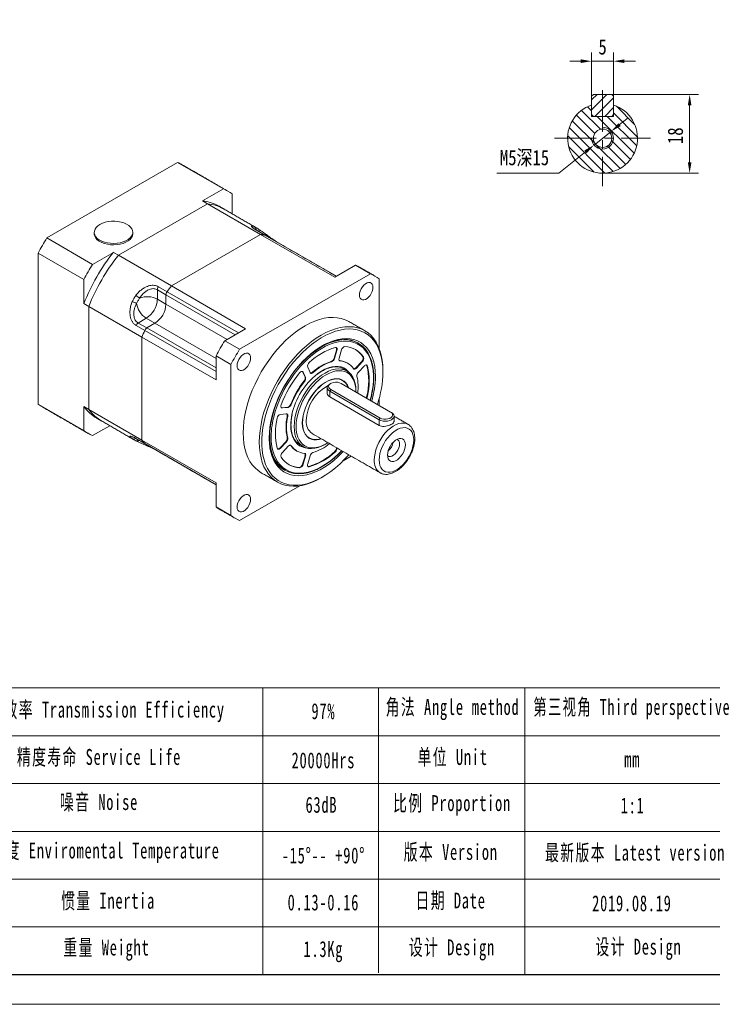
# Model space of a CAD drawing. Header units: millimetres. Extents: x -117 to 457, y -90 to 316.
# Tile 2 of 4: x 107 to 266, y -90 to 135. Entities that reach past the tile are written whole.
import ezdxf

# ---------------------------------------------------------------- set-up
doc = ezdxf.new("R2010")
doc.units = ezdxf.units.MM
doc.header["$LTSCALE"] = 1.5
doc.linetypes.add('CENTER', pattern=[10.16, 6.35, -1.27, 1.27, -1.27])
doc.layers.get('0').update_dxf_attribs({"lineweight": 18})
for name, color, linetype, lineweight in [('3中心线层', 1, 'CENTER', 18), ('5剖面线层', 2, 'Continuous', 18), ('7标注层', 4, 'Continuous', 18), ('SLD-0', 7, 'Continuous', 18), ('图框_外框线', 7, 'Continuous', 18)]:
    doc.layers.add(name, color=color, linetype=linetype, lineweight=lineweight)
doc.styles.add('TH_GBDIM', font='txt', dxfattribs={"width": 0.8})
doc.styles.add('标准', font='txt', dxfattribs={"width": 0.667})
doc.dimstyles.new('TH_GBDIM', dxfattribs={"dimtxt": 3.5, "dimasz": 2.5, "dimexe": 2, "dimexo": 0, "dimgap": 1.5, "dimtad": 1, "dimdec": 1, "dimdsep": 46, "dimtxsty": 'TH_GBDIM', "dimcen": 2.5, "dimdle": 5, "dimclrd": 4, "dimclre": 4, "dimclrt": 3, "dimadec": 0, "dimazin": 2, "dimtfac": 0.714286, "dimtdec": 1, "dimtmove": 0, "dimatfit": 3, "dimfxl": 1, "dimtolj": 1, "dimarcsym": 0})

# ---------------------------------------------------------------- blocks, each defined once
blk = doc.blocks.new('*X17')
at = {"layer": '7标注层', "transparency": 16777216}
for points in [[(235.59, 126.15), (235.59, 125.32), (238.09, 125.73)], [(245.59, 126.15), (245.59, 125.32), (243.09, 125.73)]]:
    blk.add_hatch(color=4, dxfattribs=at).paths.add_polyline_path(points, flags=0)
at = {"layer": '7标注层', "color": 4, "transparency": 16777216}
for p, q in [((238.09, 117.7), (238.09, 127.73)), ((243.09, 117.7), (243.09, 127.73)), ((235.59, 125.73), (233.09, 125.73)), ((238.09, 125.73), (243.09, 125.73)), ((245.59, 125.73), (248.09, 125.73))]:
    blk.add_line(p, q, dxfattribs=at)
at = {"layer": '7标注层', "color": 3, "transparency": 16777216, "insert": (240.59, 128.98), "char_height": 3.5, "width": 3.0178, "attachment_point": 5, "style": 'TH_GBDIM'}
blk.add_mtext('5', dxfattribs=at)
blk = doc.blocks.new('*X18')
at = {"layer": '7标注层', "transparency": 16777216}
for points in [[(260.1, 115.6), (260.93, 115.6), (260.52, 118.1)], [(260.1, 102.6), (260.93, 102.6), (260.52, 100.1)]]:
    blk.add_hatch(color=4, dxfattribs=at).paths.add_polyline_path(points, flags=0)
at = {"layer": '7标注层', "color": 4, "transparency": 16777216}
for p, q in [((242.69, 118.1), (262.52, 118.1)), ((260.52, 115.6), (260.52, 102.6)), ((240.59, 100.1), (262.52, 100.1))]:
    blk.add_line(p, q, dxfattribs=at)
at = {"layer": '7标注层', "color": 3, "transparency": 16777216, "insert": (257.27, 108.67), "char_height": 3.5, "width": 6.8833, "attachment_point": 5, "rotation": 90, "style": 'TH_GBDIM'}
blk.add_mtext('18', dxfattribs=at)
blk = doc.blocks.new('*X19')
at = {"layer": '7标注层', "transparency": 16777216}
for points in [[(244.24, 111.55), (244.76, 110.9), (242.54, 109.66)], [(236.42, 105.31), (236.94, 104.66), (238.64, 106.54)]]:
    blk.add_hatch(color=4, dxfattribs=at).paths.add_polyline_path(points, flags=0)
at = {"layer": '7标注层', "color": 4, "transparency": 16777216}
for p, q in [((244.5, 111.22), (246.45, 112.78)), ((242.54, 109.66), (238.64, 106.54)), ((230.58, 100.1), (236.68, 104.98)), ((216.37, 100.1), (230.58, 100.1))]:
    blk.add_line(p, q, dxfattribs=at)
at = {"layer": '7标注层', "color": 3, "transparency": 16777216, "insert": (222.72, 103.49), "char_height": 3.5, "width": 23.3022, "attachment_point": 5, "style": 'TH_GBDIM'}
blk.add_mtext('M5深15', dxfattribs=at)

msp = doc.modelspace()

# ---------------------------------------------------------------- hatches: boundary and pattern name
at = {"layer": '5剖面线层'}
h = msp.add_hatch(dxfattribs=at)
h.set_pattern_fill('ANSI31', color=256, style=0, pattern_type=0)
h.set_pattern_definition([(45, (0, 0), (-1.122532, 1.122532), [])])
h.paths.add_polyline_path([(240.59, 118.1), (238.49, 118.1), (238.09, 117.7), (238.09, 113.5), (238.49, 113.1), (240.59, 113.1)], flags=0)
h.paths.add_polyline_path([(240.59, 113.1), (242.69, 113.1), (243.09, 113.5), (243.09, 115.7), (243.09, 117.7), (242.69, 118.1), (240.59, 118.1)], flags=0)
h = msp.add_hatch(dxfattribs=at)
h.set_pattern_fill('ANSI31', color=256, style=0, pattern_type=0)
h.set_pattern_definition([(135, (0, 0), (-1.122532, -1.122532), [])])
edge = h.paths.add_edge_path(flags=0)
edge.add_line((240.59, 110.2), (240.59, 113.1))
edge.add_line((240.59, 113.1), (238.09, 113.1))
edge.add_line((238.09, 113.1), (238.09, 115.7))
edge.add_arc((240.59, 108.1), 8, 108.21, 180)
edge.add_line((232.59, 108.1), (238.49, 108.1))
edge.add_arc((240.59, 108.1), 2.1, 90, 180, ccw=False)
edge = h.paths.add_edge_path(flags=0)
edge.add_line((243.09, 108.1), (248.59, 108.1))
edge.add_arc((240.59, 108.1), 8, 0, 71.79)
edge.add_line((243.09, 115.7), (243.09, 113.1))
edge.add_line((243.09, 113.1), (240.59, 113.1))
edge.add_line((240.59, 113.1), (240.59, 110.6))
edge.add_arc((240.59, 108.1), 2.5, 0, 90, ccw=False)
edge = h.paths.add_edge_path(flags=0)
edge.add_line((248.59, 108.1), (243.09, 108.1))
edge.add_arc((240.59, 108.1), 2.5, 270, 360, ccw=False)
edge.add_line((240.59, 105.6), (240.59, 100.1))
edge.add_arc((240.59, 108.1), 8, 270, 360)
edge = h.paths.add_edge_path(flags=0)
edge.add_arc((240.59, 108.1), 2.5, 180, 270, ccw=False)
edge.add_line((238.09, 108.1), (232.59, 108.1))
edge.add_arc((240.59, 108.1), 8, 180, 270)
edge.add_line((240.59, 100.1), (240.59, 105.6))
edge = h.paths.add_edge_path(flags=0)
edge.add_line((240.59, 105.6), (240.59, 106))
edge.add_arc((240.59, 108.1), 2.1, 180, 270, ccw=False)
edge.add_line((238.49, 108.1), (238.09, 108.1))
edge.add_arc((240.59, 108.1), 2.5, 180, 270)
edge = h.paths.add_edge_path(flags=0)
edge.add_line((240.59, 106), (240.59, 105.6))
edge.add_arc((240.59, 108.1), 2.5, 270, 360)
edge.add_line((243.09, 108.1), (242.69, 108.1))
edge.add_arc((240.59, 108.1), 2.1, 270, 360, ccw=False)
edge = h.paths.add_edge_path(flags=0)
edge.add_line((240.59, 110.6), (240.59, 110.2))
edge.add_arc((240.59, 108.1), 2.1, 0, 90, ccw=False)
edge.add_line((242.69, 108.1), (243.09, 108.1))
edge.add_arc((240.59, 108.1), 2.5, 0, 90)

# ---------------------------------------------------------------- linework, layer by layer
at = {"color": 7, "linetype": 'Continuous', "lineweight": 15}
for p, q in [((238.09, 117.7), (238.49, 118.1)), ((238.09, 117.7), (238.09, 113.5)), ((242.69, 118.1), (238.49, 118.1)), ((242.69, 118.1), (243.09, 117.7)), ((243.09, 113.5), (243.09, 117.7)), ((238.09, 113.1), (238.09, 115.7)), ((243.09, 115.7), (243.09, 113.1)), ((238.49, 113.1), (238.09, 113.5)), ((238.09, 113.1), (243.09, 113.1)), ((242.69, 113.1), (238.49, 113.1)), ((243.09, 113.5), (242.69, 113.1)), ((113.39, 85.28), (143.32, 102.56)), ((143.32, 102.56), (153.79, 96.52)), ((153.79, 96.52), (149.02, 93.76)), ((155.79, 90.81), (155.79, 95.36)), ((129.76, 81.34), (150.15, 93.11)), ((129.76, 81.34), (150.15, 93.11)), ((150.15, 93.11), (149.02, 93.76)), ((150.15, 93.11), (162.31, 86.09)), ((124.24, 86.57), (124.24, 86.24)), ((133.04, 86.57), (133.04, 86.24)), ((141.92, 74.32), (162.31, 86.09)), ((141.92, 74.32), (162.31, 86.09)), ((163.32, 85.92), (161.35, 87.07)), ((179.28, 76.29), (162.31, 86.09)), ((179.65, 76.5), (163.32, 85.92)), ((123.86, 79.24), (113.39, 85.28)), ((111.39, 81.81), (121.85, 75.77)), ((111.39, 47.24), (111.39, 81.81)), ((128.62, 81.99), (123.86, 79.24)), ((128.62, 81.99), (129.76, 81.34)), ((141.92, 74.32), (129.76, 81.34)), ((179.28, 76.29), (184.05, 79.05)), ((187.45, 77.09), (184.05, 79.05)), ((187.45, 77.09), (157.51, 59.81)), ((121.85, 75.77), (121.85, 70.26)), ((189.45, 59.97), (189.45, 75.93)), ((140.66, 72.3), (138.68, 73.44)), ((138.68, 73.44), (138.68, 71.3)), ((138.93, 74.12), (140.91, 72.98)), ((140.66, 70.16), (140.66, 72.3)), ((140.66, 72.3), (140.66, 70.16)), ((156.52, 63.15), (140.66, 72.3)), ((140.91, 72.98), (157.23, 63.56)), ((141.92, 74.32), (158.89, 64.52)), ((122.98, 69.61), (121.85, 70.26)), ((138.68, 71.3), (140.66, 70.16)), ((154.66, 62.08), (140.66, 70.16)), ((122.98, 46.05), (122.98, 69.61)), ((122.98, 69.61), (135.15, 62.59)), ((122.98, 46.05), (122.98, 69.61)), ((136.14, 66.89), (134.28, 65.82)), ((134.28, 65.82), (136.26, 64.68)), ((136.14, 66.89), (138.12, 65.75)), ((136.26, 64.68), (138.12, 65.75)), ((138.12, 65.75), (136.26, 64.68)), ((152.12, 57.67), (138.12, 65.75)), ((135.8, 64.13), (133.82, 65.27)), ((152.12, 54.71), (135.8, 64.13)), ((136.26, 64.68), (152.12, 55.53)), ((154.12, 61.77), (158.89, 64.52)), ((135.15, 39.03), (135.15, 62.59)), ((152.12, 52.79), (135.15, 62.59)), ((135.15, 39.03), (135.15, 62.59)), ((154.12, 61.77), (157.51, 59.81)), ((179.13, 57.77), (179.68, 59.61)), ((179.25, 57.71), (179.79, 59.54)), ((179.68, 59.61), (179.79, 59.54)), ((180.84, 59.65), (180.29, 57.81)), ((155.51, 56.34), (152.12, 58.3)), ((152.12, 52.79), (152.12, 58.3)), ((155.51, 56.34), (155.51, 21.77)), ((178.46, 57.01), (178.58, 56.94)), ((179.13, 57.77), (179.25, 57.71)), ((180.36, 57.21), (180.42, 57.2)), ((180.42, 57.2), (180.53, 57.14)), ((184.14, 55.59), (185.46, 56.98)), ((184.26, 55.52), (185.57, 56.91)), ((185.46, 56.98), (185.57, 56.91)), ((185.74, 58.06), (185.85, 57.99)), ((172.48, 53.43), (171.93, 54.64)), ((171.93, 54.64), (172.05, 54.57)), ((172.59, 53.37), (172.05, 54.57)), ((173.09, 55.68), (173.64, 54.47)), ((174.19, 54.54), (174.31, 54.48)), ((184.14, 55.59), (184.26, 55.52)), ((186.01, 55.95), (184.69, 54.57)), ((186.65, 56.04), (186.77, 55.97)), ((190.3, 54.89), (190.3, 54.56)), ((172.24, 52.48), (172.35, 52.41)), ((172.48, 53.43), (172.59, 53.37)), ((192.05, 45.45), (180.74, 51.99)), ((177.55, 51.04), (177.55, 49.77)), ((178.14, 50.22), (178.36, 50.61)), ((189.45, 43.69), (178.14, 50.22)), ((178.14, 50.22), (178.14, 48.92)), ((178.36, 50.61), (189.68, 44.08)), ((184.13, 50.29), (184.13, 50.03)), ((189.45, 42.38), (178.14, 48.92)), ((186.65, 49.14), (186.77, 49.08)), ((189.45, 46.96), (189.45, 48.56)), ((121.85, 41.2), (111.39, 47.24)), ((121.85, 46.71), (122.98, 46.05)), ((121.85, 46.71), (121.85, 41.2)), ((135.15, 39.03), (122.98, 46.05)), ((167.19, 46.43), (168.51, 46.56)), ((167.19, 46.43), (167.31, 46.37)), ((167.31, 46.37), (168.62, 46.5)), ((168.51, 46.56), (168.62, 46.5)), ((169.22, 47.25), (169.33, 47.18)), ((192.05, 45.45), (192.28, 45.32)), ((168.19, 45.04), (166.88, 44.91)), ((168.41, 44.52), (168.52, 44.46)), ((189.68, 44.08), (189.45, 43.69)), ((189.45, 43.69), (189.45, 42.38)), ((192.87, 44.51), (192.87, 43.24)), ((123.86, 40.04), (127.79, 42.32)), ((133.82, 39.38), (135.8, 38.24)), ((135.15, 39.03), (152.12, 29.24)), ((166.76, 37.24), (168.08, 38.63)), ((166.88, 37.17), (168.19, 38.56)), ((168.08, 38.63), (168.19, 38.56)), ((168.41, 39.59), (168.52, 39.53)), ((135.8, 38.24), (152.12, 28.82)), ((138.83, 36.47), (138.84, 36.46)), ((166.76, 37.24), (166.88, 37.17)), ((168.62, 37.61), (167.31, 36.22)), ((169.22, 37.8), (169.18, 37.85)), ((169.22, 37.8), (169.33, 37.74)), ((179.31, 36.43), (179.42, 36.36)), ((140.81, 35.33), (140.83, 35.32)), ((140.83, 35.32), (140.81, 35.33)), ((171.93, 33.55), (172.48, 35.38)), ((172.05, 33.48), (172.59, 35.32)), ((172.48, 35.38), (172.59, 35.32)), ((173.64, 35.42), (173.09, 33.58)), ((181.21, 34.29), (183.05, 35.36)), ((171.14, 32.76), (171.25, 32.7)), ((171.93, 33.55), (172.05, 33.48)), ((173.34, 32.98), (173.46, 32.92)), ((152.12, 23.73), (152.12, 29.24)), ((157.51, 20.61), (171.33, 28.59)), ((152.12, 23.73), (155.51, 21.77))]:
    msp.add_line(p, q, dxfattribs=at)
for points in [[(125.53, 88.37), (126.1, 88.64), (126.74, 88.86), (127.44, 89.02), (128.17, 89.1), (128.92, 89.11), (129.66, 89.04), (130.37, 88.91), (131.03, 88.71), (131.62, 88.44), (132.12, 88.12), (132.53, 87.76), (132.82, 87.37), (132.99, 86.95), (133.04, 86.52), (132.96, 86.09), (132.76, 85.67), (132.43, 85.29), (132, 84.93), (131.48, 84.63), (130.87, 84.38), (130.19, 84.19), (129.48, 84.08), (128.73, 84.03), (127.99, 84.06), (127.26, 84.16), (126.58, 84.33), (125.95, 84.56), (125.4, 84.85), (124.94, 85.19), (124.59, 85.57), (124.36, 85.98), (124.25, 86.41), (124.26, 86.84), (124.41, 87.26), (124.67, 87.67), (125.05, 88.04), (125.53, 88.37)], [(133.04, 86.24), (133.04, 86.19), (132.96, 85.76), (132.76, 85.35), (132.43, 84.96), (132, 84.61), (131.48, 84.3), (130.87, 84.05), (130.19, 83.87), (129.48, 83.75), (128.73, 83.71), (127.99, 83.73), (127.26, 83.83), (126.58, 84), (125.95, 84.23), (125.4, 84.53), (124.94, 84.87), (124.59, 85.25), (124.36, 85.66), (124.25, 86.08), (124.24, 86.24)], [(161.42, 87.04), (161.4, 87.05), (161.35, 87.07)], [(163.4, 85.89), (163.38, 85.91), (163.32, 85.92)], [(163.32, 85.92), (163.38, 85.91), (163.4, 85.89)], [(188.04, 74), (187.99, 74.4), (187.86, 74.73), (187.65, 74.96), (187.36, 75.09), (187.03, 75.1), (186.67, 74.99), (186.29, 74.77), (185.93, 74.46), (185.6, 74.07), (185.32, 73.62), (185.1, 73.14), (184.97, 72.66), (184.93, 72.2), (184.97, 71.8), (185.1, 71.47), (185.32, 71.24), (185.6, 71.11), (185.93, 71.1), (186.29, 71.21), (186.67, 71.42), (187.03, 71.74), (187.36, 72.13), (187.65, 72.58), (187.86, 73.06), (187.99, 73.54), (188.04, 74)], [(182.48, 66.17), (181.67, 66.57), (180.79, 66.86), (179.87, 67.04), (178.9, 67.11), (177.89, 67.06), (176.85, 66.9), (175.78, 66.64), (174.69, 66.26), (173.59, 65.77), (172.48, 65.18), (171.37, 64.49), (170.27, 63.7), (169.18, 62.82), (168.11, 61.86), (167.07, 60.81), (166.06, 59.69), (165.09, 58.51), (164.17, 57.26), (163.3, 55.97), (162.48, 54.62), (161.73, 53.25), (161.04, 51.84), (160.42, 50.42), (159.88, 48.99), (159.42, 47.56), (159.03, 46.13), (158.73, 44.72), (158.51, 43.34), (158.38, 41.99), (158.34, 40.69), (158.38, 39.43), (158.51, 38.23), (158.73, 37.1), (159.03, 36.04), (159.42, 35.06), (159.88, 34.16), (160.42, 33.36), (161.04, 32.65), (161.73, 32.04), (162.48, 31.53), (162.48, 31.53)], [(176.16, 30.4), (176.16, 30.4), (175.05, 29.81), (173.95, 29.32), (172.86, 28.94), (171.79, 28.67), (170.75, 28.52), (169.74, 28.47), (168.77, 28.54), (167.85, 28.72), (166.97, 29.01), (166.16, 29.41), (165.4, 29.91), (164.72, 30.52), (164.1, 31.23), (163.56, 32.04), (163.09, 32.94), (162.71, 33.92), (162.41, 34.98), (162.19, 36.11), (162.06, 37.31), (162.02, 38.56), (162.06, 39.87), (162.19, 41.22), (162.41, 42.6), (162.71, 44.01), (163.09, 45.43), (163.56, 46.87), (164.1, 48.3), (164.72, 49.72), (165.4, 51.13), (166.16, 52.5), (166.97, 53.84), (167.85, 55.14), (168.77, 56.39), (169.74, 57.57), (170.75, 58.69), (171.79, 59.74), (172.86, 60.7), (173.95, 61.58), (175.05, 62.37), (176.16, 63.06), (177.27, 63.65), (178.37, 64.13), (179.46, 64.51), (180.53, 64.78), (181.57, 64.94), (182.58, 64.98), (183.55, 64.92), (184.47, 64.74), (185.34, 64.45), (186.16, 64.05), (186.91, 63.54), (187.6, 62.93), (188.22, 62.22), (188.76, 61.42), (189.22, 60.52), (189.61, 59.54), (189.91, 58.48), (190.13, 57.35), (190.26, 56.15), (190.3, 54.89)], [(190.3, 54.56), (190.26, 55.81), (190.12, 57), (189.91, 58.12), (189.6, 59.17), (189.22, 60.14), (188.75, 61.02), (188.21, 61.81), (187.59, 62.51), (186.9, 63.1), (186.14, 63.59), (185.33, 63.98), (184.45, 64.25), (183.53, 64.41), (182.56, 64.46), (181.55, 64.39), (180.51, 64.21), (179.45, 63.92), (178.36, 63.52), (177.27, 63.02), (176.16, 62.41), (175.06, 61.69), (173.97, 60.89), (172.9, 59.99), (171.84, 59.01), (170.82, 57.95), (169.83, 56.82), (168.88, 55.62), (167.99, 54.36), (167.14, 53.06), (166.35, 51.71), (165.63, 50.34), (164.97, 48.94), (164.39, 47.52), (163.89, 46.1), (163.46, 44.68), (163.11, 43.27), (162.85, 41.88), (162.68, 40.52), (162.59, 39.21), (162.59, 37.93), (162.68, 36.72), (162.85, 35.56), (163.11, 34.47), (163.46, 33.46), (163.89, 32.54), (164.39, 31.7), (164.97, 30.95), (165.63, 30.31), (166.35, 29.77), (167.14, 29.33), (167.99, 29), (168.88, 28.79), (169.83, 28.68), (170.82, 28.69), (171.84, 28.81), (172.9, 29.05), (173.97, 29.39), (175.06, 29.84), (176.16, 30.4), (177.27, 31.07), (178.36, 31.82), (179.45, 32.68), (180.51, 33.62), (181.55, 34.64), (182.5, 35.67)], [(181.22, 36.41), (180.98, 36.15), (180, 35.19), (179, 34.31), (177.99, 33.52), (176.96, 32.83), (175.92, 32.23), (174.9, 31.74), (173.88, 31.36), (172.88, 31.08), (171.91, 30.91), (170.97, 30.86), (170.06, 30.92), (169.21, 31.1), (168.41, 31.38), (167.66, 31.78), (166.98, 32.28), (166.36, 32.88), (165.82, 33.58), (165.36, 34.38), (164.97, 35.27), (164.67, 36.23), (164.45, 37.27), (164.32, 38.38), (164.28, 39.54), (164.32, 40.76), (164.45, 42.02), (164.67, 43.31), (164.97, 44.62), (165.36, 45.95), (165.82, 47.28), (166.36, 48.61), (166.98, 49.92), (167.66, 51.21), (168.41, 52.47), (169.21, 53.68), (170.06, 54.84), (170.97, 55.94), (171.91, 56.98), (172.88, 57.94), (173.88, 58.81), (174.9, 59.6), (175.92, 60.3), (176.96, 60.89), (177.99, 61.39), (179, 61.77), (180, 62.05), (180.98, 62.21), (181.92, 62.27), (182.82, 62.2), (183.67, 62.03), (184.48, 61.75), (185.22, 61.35), (185.9, 60.85), (186.52, 60.25), (187.06, 59.54), (187.52, 58.75), (187.91, 57.86), (188.21, 56.9), (188.43, 55.86), (188.56, 54.75), (188.6, 53.59)], [(164.39, 39.8), (164.44, 41.01), (164.57, 42.26), (164.79, 43.53), (165.09, 44.84), (165.47, 46.15), (165.94, 47.47), (166.48, 48.79), (167.1, 50.08), (167.78, 51.36), (168.53, 52.59), (169.33, 53.79), (170.18, 54.93), (171.08, 56.01), (172.02, 57.02), (172.99, 57.95), (173.98, 58.8), (175, 59.56), (176.02, 60.23), (177.04, 60.79), (178.05, 61.25), (179.06, 61.61), (180.04, 61.85), (180.41, 61.91)], [(187.4, 48.14), (187.62, 49.01), (187.88, 50.28), (188.05, 51.53), (188.14, 52.74), (188.14, 53.9), (188.05, 55.01), (187.88, 56.06), (187.62, 57.03), (187.28, 57.93), (186.86, 58.75), (186.36, 59.47), (185.79, 60.1), (185.15, 60.63), (184.45, 61.05), (183.68, 61.37), (182.87, 61.58), (182, 61.67), (181.1, 61.66), (180.15, 61.53), (179.19, 61.29), (178.2, 60.95), (177.2, 60.49), (176.19, 59.94), (175.18, 59.28), (174.19, 58.53), (173.21, 57.69), (172.98, 57.48)], [(184.56, 61.28), (183.9, 61.6), (183.1, 61.87), (182.24, 62.02), (181.34, 62.06), (180.41, 61.99), (179.44, 61.81), (178.44, 61.51), (177.43, 61.1), (176.41, 60.59), (176.3, 60.52)], [(160.04, 57.83), (159.99, 58.24), (159.86, 58.56), (159.65, 58.8), (159.36, 58.92), (159.03, 58.93), (158.67, 58.83), (158.29, 58.61), (157.93, 58.3), (157.6, 57.9), (157.32, 57.45), (157.1, 56.97), (156.97, 56.49), (156.93, 56.04), (156.97, 55.63), (157.1, 55.3), (157.32, 55.07), (157.6, 54.95), (157.93, 54.94), (158.29, 55.04), (158.67, 55.26), (159.03, 55.57), (159.36, 55.97), (159.65, 56.42), (159.86, 56.89), (159.99, 57.38), (160.04, 57.83)], [(179.79, 59.54), (179.82, 59.69), (179.83, 59.84), (179.82, 59.96), (179.78, 60.07), (179.72, 60.15), (179.63, 60.2), (179.53, 60.22), (179.42, 60.21)], [(180.29, 57.81), (180.26, 57.68), (180.25, 57.56), (180.25, 57.45), (180.28, 57.34), (180.32, 57.26), (180.38, 57.2), (180.45, 57.15), (180.53, 57.14)], [(169.99, 42.12), (170.04, 43.06), (170.17, 44.04), (170.39, 45.05), (170.69, 46.07), (171.08, 47.09), (171.53, 48.1), (172.06, 49.09), (172.65, 50.04), (173.3, 50.95), (173.99, 51.79), (174.73, 52.56), (175.49, 53.26), (176.27, 53.86), (177.06, 54.37), (177.85, 54.78), (178.64, 55.07), (179.4, 55.26), (180.13, 55.33), (180.82, 55.29), (181.47, 55.13), (182.06, 54.86), (182.59, 54.49), (183.05, 54.01), (183.43, 53.43), (183.74, 52.75), (183.96, 52), (184.09, 51.18), (184.13, 50.29)], [(184.13, 50.03), (184.09, 50.89), (183.96, 51.69), (183.75, 52.41), (183.46, 53.06), (183.08, 53.63), (182.64, 54.09), (182.13, 54.46), (181.56, 54.72), (180.93, 54.87), (180.26, 54.91), (179.55, 54.84), (178.81, 54.66), (178.06, 54.37), (177.29, 53.98), (176.52, 53.49), (175.77, 52.9), (175.03, 52.23), (174.32, 51.48), (173.65, 50.66), (173.02, 49.79), (172.45, 48.87), (171.94, 47.91), (171.49, 46.93), (171.12, 45.94), (170.83, 44.95), (170.62, 43.98), (170.49, 43.03), (170.44, 42.12)], [(172.05, 54.57), (171.99, 54.66), (171.91, 54.72), (171.82, 54.75), (171.71, 54.75), (171.59, 54.71), (171.48, 54.64), (171.36, 54.55), (171.25, 54.44)], [(171.93, 54.64), (171.88, 54.73), (171.86, 54.74)], [(173.64, 54.47), (173.68, 54.39), (173.75, 54.34), (173.82, 54.3), (173.91, 54.29), (174, 54.3), (174.1, 54.34), (174.21, 54.4), (174.31, 54.48)], [(175.37, 54.21), (175.45, 54.27), (176.24, 54.81), (177.04, 55.24), (177.83, 55.57), (178.6, 55.79), (179.35, 55.9), (180.06, 55.9), (180.73, 55.78), (181.34, 55.55), (181.9, 55.21), (182.39, 54.76), (182.68, 54.4)], [(183.55, 55.39), (183.61, 55.33), (183.68, 55.29), (183.77, 55.27), (183.86, 55.28), (183.96, 55.31), (184.06, 55.36), (184.16, 55.43), (184.26, 55.52)], [(186.77, 55.97), (186.72, 56.07), (186.65, 56.15), (186.57, 56.19), (186.47, 56.21), (186.36, 56.19), (186.24, 56.14), (186.12, 56.06), (186.01, 55.95)], [(186.65, 56.04), (186.61, 56.14), (186.56, 56.19)], [(182.45, 51), (182.44, 51.03), (182.18, 51.62), (181.84, 52.12), (181.42, 52.53), (180.94, 52.82), (180.4, 53.01), (179.8, 53.08), (179.16, 53.04), (178.5, 52.89), (177.81, 52.62), (177.11, 52.24), (176.42, 51.76), (175.74, 51.19), (175.09, 50.54), (174.47, 49.81), (173.9, 49.02), (173.39, 48.18), (172.94, 47.31), (172.56, 46.42), (172.26, 45.52), (172.04, 44.63), (171.9, 43.77), (171.86, 42.94)], [(171.92, 42.97), (171.96, 43.79), (172.09, 44.65), (172.31, 45.53), (172.61, 46.42), (172.98, 47.3), (173.43, 48.16), (173.94, 48.99), (174.5, 49.77), (175.11, 50.49), (175.76, 51.14), (176.43, 51.71), (177.12, 52.18), (177.81, 52.55), (178.48, 52.81), (179.15, 52.97), (179.77, 53.01), (180.36, 52.94), (180.9, 52.75), (181.38, 52.46), (181.79, 52.06), (182.13, 51.56), (182.36, 51.05)], [(178.14, 50.22), (177.82, 50.46), (177.62, 50.74), (177.55, 51.04), (177.62, 51.34), (177.82, 51.62), (178.14, 51.86), (178.14, 51.86)], [(180.74, 51.99), (180.36, 52.15), (179.91, 52.25), (179.43, 52.27), (178.96, 52.21), (178.54, 52.08), (178.21, 51.88), (177.98, 51.64), (177.88, 51.37), (177.91, 51.09), (178.08, 50.84), (178.36, 50.61)], [(167.03, 47.13), (166.98, 46.97), (166.96, 46.82), (166.96, 46.69), (166.99, 46.57), (167.04, 46.48), (167.11, 46.41), (167.2, 46.37), (167.31, 46.37)], [(167.07, 46.44), (167.09, 46.44), (167.19, 46.43)], [(192.28, 45.32), (192.6, 45.08), (192.8, 44.81), (192.87, 44.51), (192.8, 44.21), (192.6, 43.93), (192.28, 43.69), (191.87, 43.51), (191.38, 43.39), (190.87, 43.35), (190.35, 43.39), (189.87, 43.51), (189.45, 43.69)], [(189.68, 44.08), (190.06, 43.92), (190.51, 43.82), (190.99, 43.8), (191.45, 43.86), (191.87, 43.99), (192.21, 44.19), (192.44, 44.43), (192.54, 44.7), (192.51, 44.98), (192.34, 45.23), (192.05, 45.45)], [(168.52, 44.46), (168.54, 44.58), (168.54, 44.7), (168.52, 44.8), (168.48, 44.89), (168.43, 44.96), (168.36, 45.01), (168.28, 45.04), (168.19, 45.04)], [(171.86, 42.94), (171.9, 42.16), (172.04, 41.45), (172.26, 40.81), (172.56, 40.27), (172.94, 39.81), (173.39, 39.46), (173.9, 39.22), (174.47, 39.09), (175.09, 39.07), (175.74, 39.17), (176.21, 39.31)], [(176.14, 39.35), (175.76, 39.24), (175.11, 39.14), (174.5, 39.16), (173.94, 39.29), (173.43, 39.53), (172.98, 39.88), (172.61, 40.33), (172.31, 40.87), (172.09, 41.5), (171.96, 42.2), (171.92, 42.97)], [(188.32, 34.48), (188.36, 35.23), (188.5, 36.02), (188.71, 36.83), (189.01, 37.65), (189.38, 38.45), (189.82, 39.23), (190.31, 39.97), (190.86, 40.65), (191.45, 41.26), (192.06, 41.79), (192.69, 42.23), (193.32, 42.56), (193.94, 42.8), (194.54, 42.92), (195.11, 42.93), (195.63, 42.82), (196.02, 42.65)], [(172.77, 37.24), (172.48, 37.28), (171.84, 37.45), (171.25, 37.74), (170.73, 38.13), (170.27, 38.62), (169.89, 39.22), (169.59, 39.9), (169.37, 40.66), (169.24, 41.49), (169.2, 42.38)], [(177.06, 38.04), (177.06, 38.04), (176.27, 37.63), (175.49, 37.34), (174.73, 37.15), (173.99, 37.08), (173.3, 37.12), (172.65, 37.28), (172.06, 37.54), (171.53, 37.92), (171.08, 38.4), (170.69, 38.98), (170.39, 39.65), (170.17, 40.41), (170.04, 41.23), (169.99, 42.12)], [(170.44, 42.12), (170.49, 41.26), (170.62, 40.46), (170.83, 39.73), (171.12, 39.08), (171.49, 38.52), (171.94, 38.06), (172.45, 37.69), (173.02, 37.43), (173.65, 37.28), (174.32, 37.24), (175.03, 37.31), (175.77, 37.49), (176.52, 37.78), (177.29, 38.17), (177.72, 38.43)], [(189.45, 34.48), (189.5, 33.83), (189.63, 33.23), (189.84, 32.72), (190.14, 32.3), (190.51, 31.98), (190.94, 31.77), (191.43, 31.66), (191.96, 31.68), (192.53, 31.8), (193.12, 32.04), (193.71, 32.38), (194.29, 32.82), (194.86, 33.35), (195.39, 33.95), (195.88, 34.62), (196.31, 35.33), (196.68, 36.08), (196.98, 36.84), (197.19, 37.6), (197.33, 38.35), (197.37, 39.05), (197.33, 39.71), (197.19, 40.3), (196.98, 40.81), (196.68, 41.23), (196.31, 41.55), (195.88, 41.77), (195.39, 41.87), (194.86, 41.86), (194.29, 41.73), (193.71, 41.5), (193.12, 41.16), (192.53, 40.72), (191.96, 40.19), (191.43, 39.58), (190.94, 38.92), (190.51, 38.2), (190.14, 37.45), (189.84, 36.69), (189.63, 35.93), (189.5, 35.19), (189.45, 34.48)], [(133.88, 39.33), (133.86, 39.35), (133.82, 39.38)], [(164.28, 39.71), (164.29, 39.29), (164.38, 38.16), (164.55, 37.1), (164.81, 36.11), (165.16, 35.2), (165.58, 34.37), (166.09, 33.63), (166.67, 33), (167.32, 32.46), (167.76, 32.18)], [(164.73, 39.8), (164.77, 38.67), (164.9, 37.59), (165.12, 36.58), (165.42, 35.64), (165.8, 34.78), (166.26, 34.01), (166.79, 33.33), (167.4, 32.75), (168.07, 32.27), (168.81, 31.9), (169.6, 31.64), (170.44, 31.49), (171.33, 31.45), (172.25, 31.52), (173.21, 31.7), (174.19, 31.99), (175.18, 32.39), (176.19, 32.9), (177.2, 33.51), (178.2, 34.21), (179.19, 35), (180.15, 35.88), (180.88, 36.61)], [(191.37, 35.59), (191.41, 36.1), (191.54, 36.65), (191.76, 37.2), (192.04, 37.73), (192.39, 38.22), (192.78, 38.65), (193.2, 38.99), (193.62, 39.24), (194.04, 39.38), (194.43, 39.4), (194.78, 39.31), (195.07, 39.11), (195.28, 38.81), (195.41, 38.41), (195.46, 37.95), (195.41, 37.43), (195.28, 36.89), (195.07, 36.33), (194.78, 35.8), (194.43, 35.31), (194.04, 34.89), (193.62, 34.54), (193.2, 34.29), (192.78, 34.16), (192.39, 34.13), (192.04, 34.22), (191.76, 34.42), (191.54, 34.73), (191.41, 35.12), (191.37, 35.59)], [(193.56, 39.21), (193.73, 39.12), (193.94, 38.89), (194.07, 38.56), (194.12, 38.15), (194.07, 37.7), (193.94, 37.22), (193.73, 36.74), (193.45, 36.29), (193.11, 35.9), (192.75, 35.58), (192.38, 35.37), (192.01, 35.26), (191.68, 35.27), (191.4, 35.39), (191.37, 35.41)], [(135.8, 38.24), (135.84, 38.2), (135.86, 38.19)], [(135.86, 38.19), (135.84, 38.2), (135.8, 38.24)], [(166.12, 37.16), (166.16, 37.06), (166.23, 36.98), (166.31, 36.94), (166.41, 36.92), (166.53, 36.94), (166.64, 36.99), (166.76, 37.07), (166.88, 37.17)], [(169.33, 37.74), (169.27, 37.8), (169.2, 37.84), (169.12, 37.86), (169.02, 37.85), (168.92, 37.82), (168.82, 37.77), (168.72, 37.7), (168.62, 37.61)], [(192.13, 37.87), (191.96, 37.54), (191.81, 37.32)], [(172.59, 35.32), (172.62, 35.44), (172.63, 35.57), (172.63, 35.68), (172.6, 35.78), (172.56, 35.87), (172.5, 35.93), (172.43, 35.97), (172.35, 35.99)], [(173.09, 33.58), (173.06, 33.43), (173.05, 33.29), (173.06, 33.16), (173.1, 33.06), (173.17, 32.98), (173.25, 32.93), (173.35, 32.91), (173.46, 32.92)], [(173.16, 32.98), (173.23, 32.97), (173.34, 32.98)], [(160.04, 25.5), (159.99, 25.9), (159.86, 26.23), (159.65, 26.46), (159.36, 26.59), (159.03, 26.6), (158.67, 26.49), (158.29, 26.28), (157.93, 25.96), (157.6, 25.57), (157.32, 25.12), (157.1, 24.64), (156.97, 24.16), (156.93, 23.7), (156.97, 23.3), (157.1, 22.97), (157.32, 22.74), (157.6, 22.61), (157.93, 22.6), (158.29, 22.71), (158.67, 22.93), (159.03, 23.24), (159.36, 23.63), (159.65, 24.08), (159.86, 24.56), (159.99, 25.04), (160.04, 25.5)]]:
    msp.add_lwpolyline(points, dxfattribs=at)
msp.add_circle((240.59, 108.1), 2.1, dxfattribs=at)
for centre, radius, start, end in [((240.59, 108.1), 8, 108.21, 71.79), ((139, 92.76), 10.71, 60.0075, 66.2041), ((149.48, 86.73), 10.69, 53.7823, 66.2069), ((147.95, 83.99), 9.83, 60.2715, 83.7325), ((149.08, 83.34), 9.83, 60.2715, 83.7325), ((149.08, 83.34), 9.83, 60.2715, 83.7325), ((160.56, 87.22), 0.718, 352.9413, 58.4923), ((161.44, 86.87), 0.582, 343.4575, 55.1173), ((161.09, 75.53), 10.63, 77.8532, 83.3795), ((161.09, 75.53), 10.63, 77.8532, 83.3795), ((160.32, 55.87), 55.38, 147.9262, 152.0738), ((166.33, 52.4), 47.94, 141.8778, 158.1222), ((167.47, 51.74), 47.94, 141.8778, 158.1222), ((167.47, 51.74), 47.94, 141.8778, 158.1222), ((170.78, 49.83), 55.38, 147.9262, 152.0738), ((179.73, 69.25), 10.71, 60.0075, 66.2041), ((183.13, 67.3), 10.69, 53.7823, 66.2069), ((141.54, 81.55), 12.18, 230.4327, 235.3743), ((139.89, 73.39), 1.21, 142.7823, 177.5341), ((141.87, 72.25), 1.21, 142.7823, 177.5341), ((141.87, 72.25), 1.21, 142.7823, 177.5341), ((178.33, 45.68), 46.32, 141.8144, 143.8852), ((178.33, 45.68), 46.32, 141.8144, 143.8852), ((128.7, 59.32), 12.15, 64.6193, 69.5722), ((138.86, 71.1), 5.01, 189.1556, 237.084), ((136.4, 66.84), 5.01, 62.9205, 110.841), ((133.15, 71.55), 5.53, 302.6055, 357.3945), ((135.13, 70.41), 5.53, 302.6055, 357.3945), ((135.13, 70.41), 5.53, 302.6055, 357.3945), ((134.93, 64.8), 1.21, 122.4646, 157.2183), ((178.15, 45.37), 46.32, 156.1146, 158.1856), ((178.15, 45.37), 46.32, 156.1146, 158.1856), ((136.91, 63.66), 1.21, 122.4646, 157.2183), ((136.91, 63.66), 1.21, 122.4646, 157.2183), ((201.05, 32.36), 55.38, 147.9262, 152.0738), ((181.55, 55.81), 6.21, 19.5199, 100.5846), ((204.44, 30.4), 55.38, 147.9262, 152.0738), ((183.32, 46.57), 14.19, 105.9432, 134.0514), ((179.13, 59.85), 0.597, 336.162, 37.1344), ((181.81, 59.45), 1, 100.5746, 168.3797), ((181.39, 55.14), 5.3, 32.5998, 87.3894), ((181.18, 55.11), 5.43, 32.8469, 58.879), ((191.49, 37.92), 26.93, 133.4144, 170.4174), ((174.15, 55.93), 1.08, 129.4769, 193.3973), ((181.61, 46.63), 10.84, 106.8555, 133.1391), ((181.72, 46.57), 10.84, 106.8555, 133.1391), ((178.04, 58.05), 1.13, 292.0657, 345.7021), ((178.15, 57.99), 1.13, 292.0657, 345.7021), ((180.1, 53.11), 4.1, 60.3361, 85.4956), ((180.23, 53.13), 4.02, 34.299, 85.6902), ((184.8, 57.72), 1, 311.6229, 19.4213), ((184.91, 57.66), 1, 311.6229, 19.4213), ((191.29, 37.99), 25.92, 140.6304, 159.3696), ((185.58, 41.26), 16.5, 128.2502, 167.4036), ((173.79, 54.89), 0.532, 260.5176, 318.5852), ((179.48, 52.14), 3.65, 60.6343, 91.3425), ((183.66, 55.95), 0.603, 263.2443, 323.4609), ((185.48, 53.76), 1.13, 134.2994, 187.9319), ((172.88, 52.59), 14.19, 345.9482, 14.0518), ((173, 52.52), 14.19, 345.9482, 14.0518), ((165.77, 54.94), 24.54, 341.587, 359.1212), ((187.69, 40.07), 19.82, 141.2388, 158.7612), ((187.81, 40), 19.82, 141.2388, 158.7612), ((171.49, 53.17), 1.02, 317.1506, 14.5781), ((171.6, 53.11), 1.02, 317.1506, 14.5781), ((174.35, 51.2), 10.29, 352.1019, 13.4682), ((167.54, 53.87), 21.06, 343.6511, 359.2375), ((182.41, 43.08), 9.66, 118.8789, 177.7549), ((185.36, 49.44), 1.32, 325.3044, 346.9624), ((185.48, 49.38), 1.32, 325.3044, 346.9624), ((117.71, 55.88), 10.71, 233.7857, 239.9971), ((129.73, 52.47), 9.76, 216.1753, 239.8157), ((130.86, 51.82), 9.76, 216.1753, 239.8157), ((130.89, 51.85), 9.8, 216.2243, 239.7667), ((168.24, 47.55), 1.02, 285.4182, 342.8515), ((168.35, 47.49), 1.02, 285.4182, 342.8515), ((179.88, 40.6), 14.19, 165.9482, 194.0518), ((167.18, 43.87), 1.08, 106.6, 170.525), ((178.97, 42.06), 10.84, 166.8604, 193.1396), ((179.08, 41.99), 10.84, 166.8604, 193.1396), ((167.9, 44.69), 0.532, 341.4154, 39.4825), ((181.01, 42.29), 11.81, 167.4576, 179.5459), ((175.95, 43.14), 3.2, 174.1927, 234.4951), ((128.17, 49.83), 10.69, 233.7822, 246.2071), ((182.81, 39.72), 18.08, 171.4901, 179.7487), ((133.29, 39.99), 0.718, 241.5144, 307.1192), ((134.03, 39.4), 0.582, 244.8973, 316.6192), ((143.68, 45.37), 10.63, 216.6113, 222.1369), ((143.68, 45.37), 10.63, 216.6113, 222.1369), ((176.12, 39.57), 11.73, 178.8696, 200.5584), ((167.29, 39.44), 1.13, 314.2993, 7.932), ((167.4, 39.37), 1.13, 314.2993, 7.932), ((173.18, 41.2), 3.73, 203.9905, 239.1933), ((189.2, 39.2), 3.53, 310.8978, 349.1076), ((166.27, 37.61), 0.617, 263.9915, 322.7136), ((167.97, 35.47), 1, 131.6228, 199.4214), ((172.58, 40.11), 4.08, 214.418, 239.7455), ((172.65, 40), 4.02, 214.299, 265.6902), ((169.45, 46.63), 14.19, 285.9432, 314.0514), ((169.56, 46.56), 14.19, 285.9432, 314.0514), ((174.73, 35.14), 1.13, 112.0657, 165.7021), ((171.28, 46.27), 10.53, 286.6728, 310.1832), ((178.5, 37.34), 1.22, 311.5956, 357.1728), ((178.61, 37.28), 1.22, 311.5956, 357.1728), ((170.99, 37.51), 6.2, 199.3772, 280.7393), ((171.49, 37.99), 5.3, 212.5998, 267.3894), ((171.92, 35.62), 0.604, 336.5388, 36.7575), ((191.51, 34.16), 3.2, 174.2027, 234.3804), ((171.41, 38.19), 5.43, 241.1255, 267.1439), ((170.95, 33.75), 1, 280.5746, 348.3797), ((171.07, 33.68), 1, 280.5746, 348.3797), ((158.44, 32.37), 10.71, 233.785, 239.9979), ((161.83, 30.4), 10.69, 233.7822, 246.2071)]:
    msp.add_arc(centre, radius, start, end, dxfattribs=at)
at = {"color": 4}
msp.add_arc((240.59, 108.1), 2.5, 180, 90, dxfattribs=at)
at = {"color": 7, "linetype": 'Continuous', "lineweight": 15}
for points in [[(154.82, 95.99), (144.36, 102.04)], [(153.95, 91.88), (152.82, 92.53)], [(161.32, 87.62), (153.95, 91.88)], [(163.4, 85.89), (161.42, 87.04)], [(179.66, 76.51), (163.4, 85.89)], [(188.48, 76.56), (185.09, 78.52)], [(186.16, 64.05), (182.48, 66.17)], [(184.67, 61.21), (184.56, 61.28)], [(182.24, 56.61), (182.13, 56.68)], [(182.06, 54.87), (181.27, 55.32)], [(178.36, 51.99), (178.14, 51.86)], [(112.36, 46.61), (122.82, 40.57)], [(124.82, 44.03), (125.95, 43.38)], [(125.95, 43.38), (133.32, 39.12)], [(196.05, 42.64), (192.87, 44.47)], [(133.88, 39.33), (135.86, 38.19)], [(174.09, 40.53), (189.65, 31.55)], [(135.86, 38.19), (152.12, 28.8)], [(138.85, 36.46), (140.83, 35.32)], [(170.53, 36.58), (170.64, 36.52)], [(171.27, 38), (172.06, 37.54)], [(177.06, 38.04), (177.29, 38.17)], [(140.83, 35.32), (152.12, 28.8)], [(167.76, 32.18), (167.87, 32.11)], [(162.48, 31.53), (166.16, 29.41)], [(176.16, 30.4), (176.44, 30.56)], [(153.09, 23.1), (156.48, 21.14)]]:
    msp.add_open_spline(points, degree=1, dxfattribs=at)
for points, knots in [([(161.35, 87.07), (161.16, 87.18), (160.82, 87.38), (160.49, 87.63), (160.28, 87.82), (160.19, 87.96), (160.2, 88.04), (160.32, 88.06), (160.56, 88), (160.81, 87.89), (160.93, 87.83)], [0, 0, 0, 0, 0.301163, 0.554481, 0.808052, 1.062034, 1.316269, 1.632032, 1.948164, 2.303303, 2.303303, 2.303303, 2.303303]), ([(161.43, 87.03), (161.35, 87.08), (161.14, 87.2), (160.89, 87.37), (160.68, 87.52), (160.56, 87.62), (160.55, 87.64), (160.55, 87.65)], [0, 0, 0, 0, 0.160239, 0.423218, 0.678211, 0.894772, 1.08048, 1.08048, 1.08048, 1.08048]), ([(160.93, 87.83), (160.93, 87.83), (161.05, 87.77), (161.31, 87.63), (161.62, 87.44), (161.77, 87.35)], [0, 0, 0, 0, 0.0060599, 0.4829075, 0.9657979, 0.9657979, 0.9657979, 0.9657979]), ([(161.77, 87.35), (161.97, 87.22), (162.35, 86.97), (162.98, 86.52), (163.72, 85.99), (164.59, 85.35), (165.46, 84.73), (165.94, 84.44), (166.12, 84.33)], [0, 0, 0, 0, 0.919036, 1.711626, 2.503235, 3.609455, 4.653411, 5.29485, 5.29485, 5.29485, 5.29485]), ([(133.78, 72.16), (134, 72.42), (134.4, 72.91), (135.11, 73.52), (135.94, 74.05), (136.92, 74.41), (138.03, 74.5), (138.63, 74.25), (138.93, 74.12)], [0, 0, 0, 0, 0.963941, 1.795258, 2.625543, 3.785815, 4.880778, 5.971277, 5.971277, 5.971277, 5.971277]), ([(132.95, 70.71), (132.95, 70.71), (133.06, 70.97), (133.31, 71.47), (133.62, 71.93), (133.78, 72.16)], [0, 0, 0, 0, 0.010513, 0.837752, 1.675473, 1.675473, 1.675473, 1.675473]), ([(138.68, 73.44), (138.44, 73.54), (137.96, 73.74), (137.08, 73.62), (136.3, 73.26), (135.65, 72.76), (135.1, 72.21), (134.79, 71.76), (134.62, 71.52)], [0, 0, 0, 0, 0.862578, 1.740235, 2.689713, 3.38675, 4.084797, 4.910148, 4.910148, 4.910148, 4.910148]), ([(133.82, 65.27), (133.63, 65.4), (133.28, 65.65), (132.9, 66.18), (132.63, 66.76), (132.47, 67.41), (132.39, 68.14), (132.44, 68.94), (132.61, 69.83), (132.83, 70.4), (132.95, 70.71)], [0, 0, 0, 0, 0.781226, 1.438341, 2.096113, 2.754948, 3.414442, 4.23354, 5.053597, 5.974839, 5.974839, 5.974839, 5.974839]), ([(133.91, 70.3), (133.79, 70.05), (133.57, 69.57), (133.37, 68.83), (133.25, 67.99), (133.33, 67.1), (133.61, 66.48), (133.93, 66.07), (134.13, 65.93), (134.28, 65.82)], [0, 0, 0, 0, 0.789645, 1.479394, 2.168206, 3.243983, 4.065856, 4.294274, 4.912165, 4.912165, 4.912165, 4.912165]), ([(134.62, 71.52), (134.49, 71.33), (134.23, 70.93), (134.02, 70.51), (133.91, 70.3)], [0, 0, 0, 0, 0.70678, 1.413559, 1.413559, 1.413559, 1.413559]), ([(187.44, 48.12), (187.47, 48.2), (187.62, 48.7), (187.81, 49.6), (188.03, 50.81), (188.17, 51.99), (188.23, 53.14), (188.21, 54.24), (188.11, 55.3), (187.94, 56.3), (187.72, 57.14), (187.53, 57.62), (187.46, 57.8)], [0, 0, 0, 0, 0.223825, 1.335562, 2.447646, 3.560113, 4.67298, 5.786216, 6.899727, 8.013259, 9.126376, 9.853982, 9.853982, 9.853982, 9.853982]), ([(175.34, 54.12), (175.54, 54.26), (175.99, 54.59), (176.68, 54.99), (177.4, 55.33), (178.12, 55.58), (178.81, 55.72), (179.26, 55.78), (179.47, 55.77), (179.47, 55.77)], [0, 0, 0, 0, 0.636472, 1.411732, 2.186508, 2.96111, 3.736018, 4.51229, 4.518284, 4.518284, 4.518284, 4.518284]), ([(178.14, 48.92), (178, 49.02), (177.73, 49.23), (177.55, 49.59), (177.57, 49.8), (177.58, 49.86)], [0, 0, 0, 0, 0.484069, 0.967546, 1.166226, 1.166226, 1.166226, 1.166226]), ([(169.27, 42.48), (169.27, 42.63), (169.28, 43.06), (169.35, 43.82), (169.45, 44.48), (169.54, 44.85), (169.55, 44.9)], [0, 0, 0, 0, 0.474894, 1.380476, 2.286759, 2.436673, 2.436673, 2.436673, 2.436673]), ([(192.84, 43.33), (192.84, 43.27), (192.85, 43.11), (192.61, 42.85), (192.17, 42.57), (191.6, 42.33), (190.95, 42.17), (190.28, 42.13), (189.77, 42.22), (189.53, 42.35), (189.45, 42.38)], [0, 0, 0, 0, 0.333241, 0.899527, 1.448191, 1.978059, 2.514603, 3.073493, 3.638338, 3.888486, 3.888486, 3.888486, 3.888486]), ([(169.84, 39.63), (169.81, 39.68), (169.68, 39.92), (169.52, 40.44), (169.36, 41.16), (169.28, 41.85), (169.27, 42.31), (169.27, 42.48)], [0, 0, 0, 0, 0.197267, 0.955238, 1.709902, 2.462848, 2.93144, 2.93144, 2.93144, 2.93144]), ([(189.65, 31.57), (189.73, 31.52), (189.96, 31.37), (190.41, 31.24), (190.96, 31.17), (191.54, 31.2), (192.14, 31.33), (192.75, 31.56), (193.37, 31.89), (193.98, 32.31), (194.58, 32.81), (195.14, 33.39), (195.66, 34.03), (196.13, 34.72), (196.55, 35.44), (196.91, 36.2), (197.2, 36.97), (197.42, 37.74), (197.56, 38.51), (197.62, 39.26), (197.59, 39.97), (197.47, 40.65), (197.26, 41.26), (196.97, 41.8), (196.59, 42.24), (196.26, 42.53), (196.05, 42.63), (196, 42.65)], [0, 0, 0, 0, 0.346379, 0.992987, 1.640975, 2.301656, 2.981385, 3.679844, 4.391358, 5.108886, 5.826662, 6.542671, 7.256742, 7.969424, 8.68156, 9.394116, 10.10778, 10.823597, 11.542569, 12.265476, 12.992411, 13.721408, 14.445946, 15.156884, 15.846041, 16.512283, 16.685464, 16.685464, 16.685464, 16.685464]), ([(132.95, 39.36), (132.83, 39.44), (132.6, 39.6), (132.43, 39.78), (132.39, 39.92), (132.56, 39.95), (133.04, 39.8), (133.56, 39.52), (133.82, 39.38)], [0, 0, 0, 0, 0.37136, 0.691628, 1.011498, 1.458495, 1.880333, 2.30045, 2.30045, 2.30045, 2.30045]), ([(132.92, 39.79), (132.92, 39.79), (132.91, 39.79), (132.97, 39.77), (133.11, 39.72), (133.33, 39.63), (133.54, 39.52), (133.65, 39.46)], [0, 0, 0, 0, 0.0370568, 0.1958585, 0.3779502, 0.5915894, 0.8069995, 0.8069995, 0.8069995, 0.8069995]), ([(133.78, 38.87), (133.78, 38.87), (133.61, 38.96), (133.3, 39.13), (133.07, 39.28), (132.95, 39.36)], [0, 0, 0, 0, 0.0060598, 0.4828982, 0.9657808, 0.9657808, 0.9657808, 0.9657808]), ([(133.65, 39.46), (133.65, 39.46), (133.72, 39.42), (133.81, 39.37), (133.89, 39.32)], [0, 0, 0, 0, 0.0195677, 0.276279, 0.276279, 0.276279, 0.276279]), ([(138.51, 36.66), (138.43, 36.7), (138.18, 36.84), (137.68, 37.08), (137.04, 37.38), (136.4, 37.67), (135.74, 37.96), (135.06, 38.26), (134.38, 38.57), (133.99, 38.77), (133.78, 38.87)], [0, 0, 0, 0, 0.260529, 0.887929, 1.515957, 2.145001, 2.774672, 3.556732, 4.339708, 5.219291, 5.219291, 5.219291, 5.219291]), ([(138.54, 36.63), (138.64, 36.58), (138.74, 36.52), (138.83, 36.47), (138.84, 36.46)], [0, 0, 0, 0, 0.2914376, 0.3446383, 0.3446383, 0.3446383, 0.3446383]), ([(172.24, 31.41), (172.37, 31.43), (172.8, 31.48), (173.56, 31.68), (174.51, 32), (175.47, 32.43), (176.44, 32.95), (177.41, 33.55), (178.36, 34.25), (179.31, 35.02), (180.16, 35.8), (180.69, 36.35), (180.92, 36.59)], [0, 0, 0, 0, 0.475418, 1.591317, 2.709199, 3.828307, 4.948037, 6.067943, 7.187719, 8.307252, 9.426496, 10.287767, 10.287767, 10.287767, 10.287767])]:
    msp.add_open_spline(points, degree=3, knots=knots, dxfattribs=at)
at = {"layer": '3中心线层'}
for p, q in [((240.59, 119.1), (240.59, 97.1)), ((229.59, 108.1), (251.59, 108.1))]:
    msp.add_line(p, q, dxfattribs=at)
at = {"layer": 'SLD-0'}
msp.add_line((162.8, -17.7), (162.8, -83.26), dxfattribs=at)
at = {"layer": '图框_外框线'}
for p, q in [((-65.97, -17.7), (450.16, -17.7)), ((189.32, -17.7), (189.32, -82.89)), ((222.81, -17.7), (222.81, -83.26)), ((-16.51, -28.64), (273.57, -28.64)), ((-65.97, -39.58), (450.16, -39.58)), ((-16.51, -50.52), (450.16, -50.52)), ((-16.51, -61.45), (450.16, -61.45)), ((-16.51, -72.39), (450.16, -72.39))]:
    msp.add_line(p, q, dxfattribs=at)
at = {"layer": '图框_外框线', "color": 3}
msp.add_lwpolyline([(-116.64, -90.09), (456.99, -90.09), (456.99, 315.55), (-116.64, 315.55)], close=True, dxfattribs=at)
at = {"layer": '图框_外框线', "color": 3, "lineweight": 25}
msp.add_lwpolyline([(-82.5, -83.26), (450.16, -83.26), (450.16, 308.72), (-82.5, 308.72)], close=True, dxfattribs=at)

# ---------------------------------------------------------------- texts
at = {"layer": 'SLD-0', "color": 1, "attachment_point": 2, "line_spacing_factor": 1.15057, "style": '标准'}
for s, insert, char_height, width in [('\\T1.1;角法 Angle method ', (206.25, -20.22), 3.6461, 46.629), ('\\T1.1;第三视角 Third perspective', (248.06, -20.22), 3.6461, 55.8818), ('\\T1.1;运转效率 Transmission Efficiency', (125.32, -20.82), 3.6461, 61.9605), ('\\T1.1;97%', (176.68, -21.19), 3.646, 46.629), ('\\T1.1;精度寿命 Service Life', (125.32, -31.66), 3.6461, 48.6346), ('\\T1.1;单位 Unit', (206.27, -31.67), 3.6461, 46.629), ('\\T1.1;20000Hrs', (176.68, -32.43), 3.6461, 46.629), ('\\T1.1;mm', (247.37, -32.19), 3.646, 46.629), ('\\T1.1;噪音 Noise', (125.32, -41.97), 3.6461, 32.1732), ('\\T1.1;63dB', (176.23, -42.61), 3.646, 24.0601), ('\\T1.1;比例 Proportion', (206.13, -42.22), 3.6461, 31.3955), ('\\T1.1;1:1', (247.46, -42.76), 3.646, 46.629), ('\\T1.1;环境温度 Enviromental Temperature', (123.23, -53.07), 3.6461, 61.4379), ('\\T1.1;-15%%D-- +90%%D', (176.68, -54.2), 3.6461, 31.2774), ('\\T1.1;版本 Version', (205.83, -53.39), 3.6461, 46.629), ('\\T1.1;最新版本 Latest version', (248.03, -53.55), 3.6461, 46.629), ('\\T1.1;惯量 Inertia', (127.41, -64.56), 3.6461, 32.9399), ('\\T1.1;0.13-0.16', (176.68, -64.95), 3.6461, 24.6603), ('\\T1.1;日期 Date', (205.8, -64.51), 3.6461, 46.629), ('\\T1.1;2019.08.19', (247.3, -65.15), 3.6461, 46.629), ('\\T1.1;重量 Weight', (127.02, -75.26), 3.6461, 28.3515), ('\\T1.1;1.3Kg', (176.68, -75.62), 3.6461, 24.3956), ('\\T1.1;设计 Design', (206.1, -75.22), 3.6461, 46.629), ('\\T1.1;设计 Design', (248.8, -75.08), 3.6461, 46.629)]:
    msp.add_mtext(s, dxfattribs=dict(at, insert=insert, char_height=char_height, width=width))

# ---------------------------------------------------------------- dimensions: what is measured, and where the dimension line sits
at = {"layer": '7标注层'}
dim = msp.add_linear_dim(base=(243.09, 125.73), p1=(238.09, 117.7), p2=(243.09, 117.7), dimstyle='TH_GBDIM', override={"dimsah": 1, "dimtzin": 0}, dxfattribs=at)
dim.commit()
dim.dimension.update_dxf_attribs({"geometry": '*X17', "text_midpoint": (240.59, 125.73), "dimtype": 160})
dim = msp.add_linear_dim(base=(260.52, 100.1), p1=(242.69, 118.1), p2=(240.59, 100.1), angle=90, dimstyle='TH_GBDIM', override={"dimsah": 1, "dimtzin": 0}, dxfattribs=at)
dim.commit()
dim.dimension.update_dxf_attribs({"geometry": '*X18', "text_midpoint": (260.52, 108.67), "dimtype": 160})
dim = msp.add_diameter_dim_2p(p1=(242.54, 109.66), p2=(238.64, 106.54), text='M5深15', dimstyle='TH_GBDIM', override={"dimtoh": 1, "dimdec": 0, "dimpost": '%%C<>', "dimsah": 1, "dimtzin": 0}, dxfattribs=at)
dim.commit()
dim.dimension.update_dxf_attribs({"geometry": '*X19', "text_midpoint": (230.58, 100.1), "dimtype": 163})

doc.saveas('drawing.dxf')
